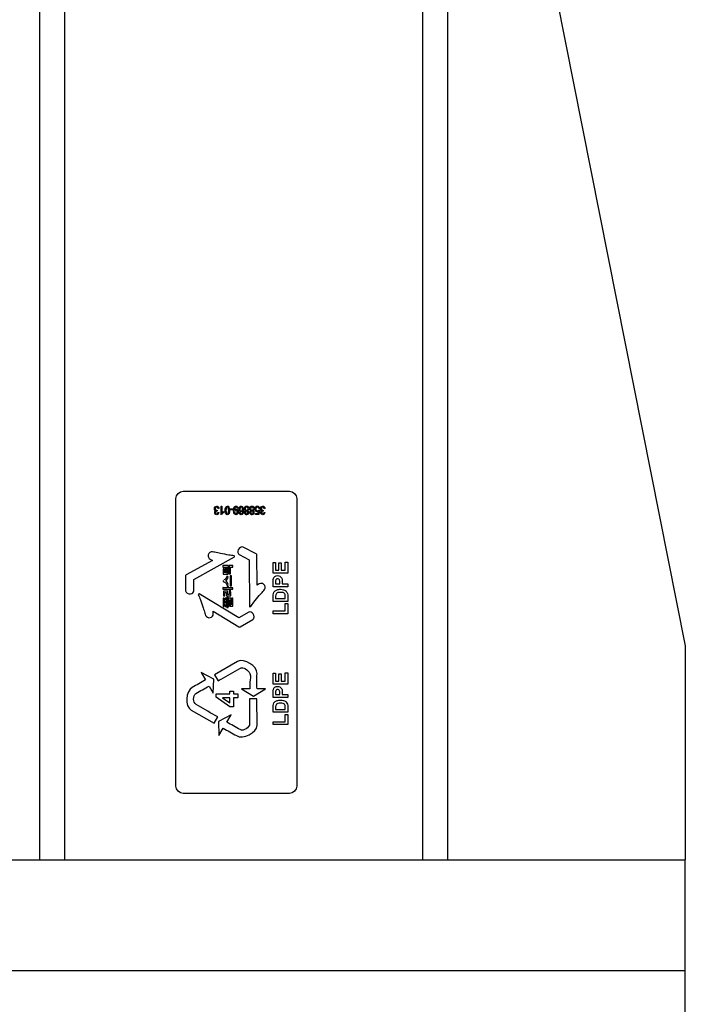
# Model space of a CAD drawing. Header units: millimetres. Extents: x 0 to 5600, y -1552 to 3960.
# Tile 64 of 199: x 3057 to 3189, y 716 to 912. Entities that reach past the tile are written whole.
import ezdxf

# ---------------------------------------------------------------- set-up
doc = ezdxf.new("R2010")
doc.units = ezdxf.units.MM
doc.header["$LTSCALE"] = 308
doc.layers.get('0').update_dxf_attribs({"linetype": 'CONTINUOUS'})
doc.layers.add('06___PRT_ALL_SURFS', color=7, linetype='CONTINUOUS')

msp = doc.modelspace()

# ---------------------------------------------------------------- linework, layer by layer
at = {"color": 7, "linetype": 'Continuous'}
for p, q in [((3060.73, 744.87), (3060.73, 1084.87)), ((3065.73, 744.87), (3065.73, 1084.87)), ((3136.73, 744.87), (3136.73, 1084.87)), ((3141.73, 744.87), (3141.73, 1084.87)), ((3089.19, 818.04), (3110.3, 818.04)), ((3087.75, 759.5), (3087.75, 816.6)), ((3096.71, 815.05), (3096.88, 815.05)), ((3096.71, 813.37), (3096.71, 815.05)), ((3096.88, 815.05), (3096.88, 813.74)), ((3111.74, 816.6), (3111.74, 759.5)), ((3095.95, 814.25), (3095.93, 814.08)), ((3096.09, 813.84), (3096.26, 813.8)), ((3096.28, 814.6), (3096.11, 814.57)), ((3097.21, 813.99), (3097.21, 813.79)), ((3098.54, 814.54), (3099.06, 814.54)), ((3098.54, 814.34), (3098.54, 814.54)), ((3099.06, 814.34), (3098.54, 814.34)), ((3099.06, 814.54), (3099.06, 814.34)), ((3100.08, 814.66), (3099.92, 814.64)), ((3100.3, 813.78), (3100.47, 813.8)), ((3103.52, 813.59), (3104.06, 813.59)), ((3103.52, 813.4), (3103.52, 813.59)), ((3104.2, 813.4), (3103.52, 813.4)), ((3104.06, 813.59), (3104.14, 814.04)), ((3104.17, 814.28), (3104.33, 814.26)), ((3104.36, 814.61), (3104.18, 814.59)), ((3104.33, 814.26), (3104.2, 813.4)), ((3105.09, 814.25), (3105.07, 814.08)), ((3105.24, 813.84), (3105.41, 813.8)), ((3105.42, 814.6), (3105.26, 814.57)), ((3100.33, 805.48), (3102.3, 804.43)), ((3103.69, 805.58), (3101.12, 806.95)), ((3103.85, 799.38), (3103.82, 805.32)), ((3094.99, 804.3), (3089.79, 801.41)), ((3091.31, 800.51), (3099.39, 804.99)), ((3094.54, 804.54), (3094.99, 804.3)), ((3098.18, 803.26), (3097.19, 803.26)), ((3098.18, 802.95), (3098.18, 803.26)), ((3099.05, 803.26), (3098.3, 803.26)), ((3098.3, 803.26), (3098.3, 801.64)), ((3099.05, 802.95), (3099.05, 803.26)), ((3102.3, 804.43), (3102.34, 795.18)), ((3107.04, 803.9), (3107.53, 803.9)), ((3107.04, 801.76), (3107.04, 803.9)), ((3107.53, 803.9), (3107.53, 802.34)), ((3108.17, 803.79), (3108.66, 803.79)), ((3108.17, 802.34), (3108.17, 803.79)), ((3108.66, 803.79), (3108.66, 802.34)), ((3109.45, 803.95), (3109.94, 803.95)), ((3109.45, 802.34), (3109.45, 803.95)), ((3109.94, 803.95), (3109.94, 801.76)), ((3097.04, 803.14), (3097.04, 802.95)), ((3097.04, 802.95), (3098.18, 802.95)), ((3097.39, 802.65), (3097.15, 802.65)), ((3097.15, 802.65), (3097.15, 801.55)), ((3097.15, 801.55), (3098.15, 801.55)), ((3097.39, 801.86), (3097.39, 802.65)), ((3097.75, 802.63), (3097.51, 802.63)), ((3097.51, 802.63), (3097.51, 801.86)), ((3097.75, 801.86), (3097.75, 802.63)), ((3097.91, 801.86), (3097.75, 801.86)), ((3098.15, 801.55), (3098.15, 801.77)), ((3098.3, 801.64), (3098.56, 801.64)), ((3098.81, 801.27), (3098.55, 801.27)), ((3098.55, 801.27), (3098.55, 799.26)), ((3098.56, 802.95), (3099.05, 802.95)), ((3098.56, 801.64), (3098.56, 802.95)), ((3098.81, 799.26), (3098.81, 801.27)), ((3109.94, 801.76), (3107.04, 801.76)), ((3107.53, 802.34), (3108.17, 802.34)), ((3108.66, 802.34), (3109.45, 802.34)), ((3089.63, 801.17), (3089.67, 798.26)), ((3091.33, 798.28), (3091.31, 800.51)), ((3097.13, 800.31), (3097.13, 800.09)), ((3104.28, 799.65), (3103.85, 799.38)), ((3107.04, 799.06), (3107.04, 800)), ((3107.53, 799.93), (3107.53, 799.64)), ((3107.53, 799.64), (3108.35, 799.64)), ((3108.35, 799.64), (3108.35, 799.96)), ((3108.85, 800.03), (3108.85, 799.64)), ((3108.85, 799.64), (3109.94, 799.64)), ((3109.94, 799.64), (3109.94, 799.06)), ((3100.26, 792.89), (3092.36, 797.69)), ((3097.04, 798.75), (3097.04, 798.57)), ((3097.04, 798.57), (3099.05, 798.57)), ((3098.04, 798.23), (3097.2, 798.23)), ((3097.2, 798.23), (3097.2, 797.24)), ((3097.92, 798.88), (3097.22, 798.88)), ((3097.46, 797.91), (3097.77, 797.91)), ((3097.46, 797.24), (3097.46, 797.91)), ((3097.77, 797.91), (3097.77, 797.25)), ((3098.19, 799.15), (3097.92, 799.15)), ((3097.92, 799.15), (3097.92, 798.88)), ((3098.04, 797.56), (3098.04, 798.23)), ((3098.39, 797.56), (3098.04, 797.56)), ((3098.19, 798.88), (3098.19, 799.15)), ((3099.05, 798.88), (3098.19, 798.88)), ((3098.55, 799.26), (3098.81, 799.26)), ((3098.65, 797.25), (3098.65, 797.52)), ((3099.05, 798.57), (3099.05, 798.88)), ((3109.94, 799.06), (3107.04, 799.06)), ((3097.31, 796.79), (3097.1, 796.79)), ((3097.1, 796.79), (3097.1, 795.18)), ((3097.2, 797.24), (3097.46, 797.24)), ((3097.31, 795.18), (3097.31, 796.79)), ((3097.36, 796.38), (3097.36, 796.19)), ((3097.36, 796.19), (3097.54, 796.14)), ((3097.36, 795.68), (3097.36, 795.48)), ((3097.36, 795.48), (3097.54, 795.52)), ((3097.76, 796.79), (3097.54, 796.79)), ((3097.54, 796.79), (3097.54, 796.43)), ((3097.54, 796.14), (3097.54, 795.81)), ((3097.54, 795.52), (3097.54, 795.16)), ((3097.76, 795.16), (3097.76, 796.79)), ((3097.77, 797.25), (3098.65, 797.25)), ((3098.11, 796.99), (3097.87, 796.99)), ((3097.87, 796.99), (3097.87, 794.98)), ((3098.11, 794.98), (3098.11, 796.99)), ((3098.71, 796.78), (3098.2, 796.78)), ((3098.2, 796.78), (3098.2, 795.2)), ((3098.41, 795.2), (3098.41, 796.47)), ((3098.5, 796.47), (3098.5, 795.2)), ((3098.71, 795.5), (3098.71, 796.78)), ((3099.03, 796.81), (3098.82, 796.81)), ((3098.82, 796.81), (3098.82, 795.5)), ((3099.03, 795.2), (3099.03, 796.81)), ((3107.04, 796.14), (3107.04, 797.21)), ((3109.94, 796.14), (3107.04, 796.14)), ((3107.53, 796.99), (3107.53, 796.73)), ((3107.53, 796.73), (3109.45, 796.73)), ((3109.45, 796.73), (3109.45, 797.16)), ((3109.45, 795.73), (3109.94, 795.73)), ((3109.45, 794.28), (3109.45, 795.73)), ((3109.94, 797.24), (3109.94, 796.14)), ((3109.94, 795.73), (3109.94, 793.69)), ((3095.15, 794.21), (3100.24, 791.13)), ((3095.16, 793.7), (3095.15, 794.21)), ((3097.1, 795.18), (3097.31, 795.18)), ((3097.54, 795.16), (3097.76, 795.16)), ((3097.87, 794.98), (3098.11, 794.98)), ((3098.2, 795.2), (3098.41, 795.2)), ((3098.5, 795.2), (3099.03, 795.2)), ((3102.19, 794.02), (3100.26, 792.89)), ((3107.07, 794.28), (3109.45, 794.28)), ((3107.07, 793.69), (3107.07, 794.28)), ((3109.94, 793.69), (3107.07, 793.69)), ((3100.52, 791.11), (3103.03, 792.59)), ((3099.97, 784.24), (3095.43, 781.61)), ((3095.26, 780.74), (3092.75, 782.05)), ((3092.75, 782.05), (3093.62, 780.57)), ((3107.04, 781.91), (3107.53, 781.91)), ((3107.04, 779.77), (3107.04, 781.91)), ((3107.53, 781.91), (3107.53, 780.35)), ((3108.17, 781.8), (3108.66, 781.8)), ((3108.17, 780.35), (3108.17, 781.8)), ((3108.66, 781.8), (3108.66, 780.35)), ((3109.45, 781.97), (3109.94, 781.97)), ((3109.45, 780.35), (3109.45, 781.97)), ((3109.94, 781.97), (3109.94, 779.77)), ((3095.15, 777.94), (3095.26, 780.74)), ((3095.43, 781.61), (3096.14, 780.41)), ((3109.94, 779.77), (3107.04, 779.77)), ((3107.53, 780.35), (3108.17, 780.35)), ((3108.66, 780.35), (3109.45, 780.35)), ((3094.33, 779.37), (3095.15, 777.94)), ((3095.71, 777.84), (3098.46, 777.84)), ((3095.71, 777.14), (3095.71, 777.84)), ((3098.46, 778.37), (3099.19, 778.37)), ((3098.46, 777.84), (3098.46, 778.37)), ((3099.19, 778.37), (3099.19, 777.84)), ((3099.19, 777.84), (3100.06, 777.84)), ((3100.06, 777.84), (3100.06, 777.03)), ((3102.43, 778.82), (3100.74, 778.82)), ((3100.74, 778.82), (3103.14, 777.34)), ((3103.14, 777.34), (3105.5, 778.82)), ((3105.5, 778.82), (3103.86, 778.82)), ((3107.04, 777.07), (3107.04, 778.01)), ((3107.53, 777.94), (3107.53, 777.66)), ((3108.35, 777.66), (3108.35, 777.98)), ((3108.85, 778.04), (3108.85, 777.66)), ((3098.46, 775.26), (3095.71, 777.14)), ((3098.46, 777.03), (3096.98, 777.03)), ((3096.98, 777.03), (3098.46, 776.03)), ((3098.46, 776.03), (3098.46, 777.03)), ((3100.06, 777.03), (3099.19, 777.03)), ((3099.19, 777.03), (3099.19, 775.26)), ((3103.8, 776.8), (3102.38, 776.8)), ((3102.38, 776.8), (3102.38, 771.87)), ((3103.86, 771.6), (3103.8, 776.8)), ((3109.94, 777.07), (3107.04, 777.07)), ((3107.53, 777.66), (3108.35, 777.66)), ((3108.85, 777.66), (3109.94, 777.66)), ((3109.94, 777.66), (3109.94, 777.07)), ((3090.78, 774.55), (3095.37, 771.98)), ((3099.19, 775.26), (3098.46, 775.26)), ((3107.04, 774.16), (3107.04, 775.22)), ((3109.94, 774.16), (3107.04, 774.16)), ((3107.53, 775), (3107.53, 774.74)), ((3107.53, 774.74), (3109.45, 774.74)), ((3109.45, 774.74), (3109.45, 775.17)), ((3109.94, 775.25), (3109.94, 774.16)), ((3095.37, 771.98), (3096.09, 773.24)), ((3098.71, 773.68), (3096.19, 772.36)), ((3096.19, 772.36), (3096.3, 769.57)), ((3097.84, 772.2), (3098.71, 773.68)), ((3107.07, 772.29), (3109.45, 772.29)), ((3107.07, 771.71), (3107.07, 772.29)), ((3109.45, 773.74), (3109.94, 773.74)), ((3109.45, 772.29), (3109.45, 773.74)), ((3109.94, 773.74), (3109.94, 771.71)), ((3096.3, 769.57), (3097.12, 770.99)), ((3109.94, 771.71), (3107.07, 771.71)), ((3110.3, 758.06), (3089.19, 758.06)), ((2188.83, 744.87), (3188.83, 744.87)), ((3188.83, 600.87), (3188.83, 744.87)), ((3188.83, 722.87), (2188.83, 722.87))]:
    msp.add_line(p, q, dxfattribs=at)
for points in [[(3087.75, 816.6), (3087.75, 817.28), (3088.51, 818.04), (3089.19, 818.04)], [(3110.3, 818.04), (3110.98, 818.04), (3111.74, 817.28), (3111.74, 816.6)], [(3099.39, 804.99), (3099.46, 805.04), (3099.38, 805.21), (3099.3, 805.23)], [(3103.82, 805.32), (3103.82, 805.42), (3103.77, 805.53), (3103.69, 805.58)], [(3089.79, 801.41), (3089.71, 801.36), (3089.64, 801.27), (3089.63, 801.17)], [(3097.87, 801.24), (3097.82, 800.9), (3097.58, 800.42), (3097.24, 800.42)], [(3098.1, 802.78), (3098.02, 802.77), (3097.94, 802.75), (3097.86, 802.74)], [(3097.86, 802.74), (3097.9, 802.48), (3097.91, 802.21), (3097.91, 801.95)], [(3098.12, 801.04), (3098.03, 801.1), (3097.95, 801.16), (3097.87, 801.24)], [(3098.15, 801.77), (3098.15, 802.1), (3098.15, 802.44), (3098.1, 802.78)], [(3097.13, 800.09), (3097.5, 800.09), (3097.83, 799.66), (3097.91, 799.3)], [(3097.57, 800.26), (3097.86, 800.39), (3098.05, 800.73), (3098.12, 801.04)], [(3098.15, 799.52), (3098.06, 799.82), (3097.86, 800.15), (3097.57, 800.26)], [(3097.91, 799.3), (3097.98, 799.38), (3098.06, 799.46), (3098.15, 799.52)], [(3107.53, 800.14), (3107.53, 800.07), (3107.53, 800), (3107.53, 799.93)], [(3092.36, 797.69), (3092.28, 797.72), (3092.17, 797.57), (3092.2, 797.49)], [(3098.57, 798.49), (3098.49, 798.47), (3098.4, 798.46), (3098.32, 798.45)], [(3098.32, 798.45), (3098.38, 798.18), (3098.39, 797.9), (3098.39, 797.63)], [(3098.65, 797.52), (3098.65, 797.84), (3098.63, 798.17), (3098.57, 798.49)], [(3102.34, 795.18), (3102.35, 795.1), (3102.54, 795.09), (3102.59, 795.16)], [(3100.24, 791.13), (3100.32, 791.08), (3100.43, 791.07), (3100.52, 791.11)], [(3103.86, 781.83), (3103.9, 783.35), (3101.31, 784.96), (3099.97, 784.24)], [(3103.86, 778.82), (3103.76, 779.82), (3103.79, 780.83), (3103.86, 781.83)], [(3093.62, 780.57), (3092.74, 780.08), (3091.88, 779.57), (3091, 779.09)], [(3091, 779.09), (3089.66, 778.38), (3089.49, 775.35), (3090.78, 774.55)], [(3091.76, 775.7), (3091.12, 776.05), (3091.08, 777.51), (3091.71, 777.89)], [(3091.71, 777.89), (3092.57, 778.41), (3093.46, 778.88), (3094.33, 779.37)], [(3107.53, 778.15), (3107.53, 778.08), (3107.53, 778.01), (3107.53, 777.94)], [(3100.52, 770.72), (3099.63, 771.22), (3098.73, 771.7), (3097.84, 772.2)], [(3097.12, 770.99), (3098, 770.51), (3098.9, 770.04), (3099.75, 769.52)], [(3099.75, 769.52), (3101.06, 768.72), (3103.81, 770.06), (3103.86, 771.6)], [(3102.38, 771.87), (3102.38, 771.14), (3101.13, 770.33), (3100.52, 770.72)], [(3089.19, 758.06), (3088.51, 758.06), (3087.75, 758.82), (3087.75, 759.5)], [(3111.74, 759.5), (3111.74, 758.82), (3110.98, 758.06), (3110.3, 758.06)]]:
    msp.add_open_spline(points, degree=3, dxfattribs=at)
for points, knots in [([(3095.64, 814.14), (3095.59, 814.15), (3095.49, 814.21), (3095.4, 814.36), (3095.36, 814.62), (3095.46, 814.95), (3095.76, 815.09), (3095.92, 815.07), (3095.96, 815.06)], [0, 0, 0, 0, 0.111469, 0.23005, 0.373211, 0.661309, 0.917774, 1, 1, 1, 1]), ([(3095.96, 815.06), (3096.02, 815.04), (3096.2, 814.93), (3096.27, 814.73), (3096.28, 814.6)], [0, 0, 0, 0, 0.361064, 1, 1, 1, 1]), ([(3097.51, 814.18), (3097.51, 814.19), (3097.51, 814.45), (3097.58, 814.95), (3097.94, 815.12), (3098.32, 815), (3098.4, 814.45), (3098.4, 814.22)], [0, 0, 0, 0, 0.016177, 0.277747, 0.539281, 0.769797, 1, 1, 1, 1]), ([(3099.33, 814.84), (3099.36, 814.9), (3099.45, 815.02), (3099.7, 815.11), (3100, 814.99), (3100.07, 814.77), (3100.08, 814.66)], [0, 0, 0, 0, 0.176156, 0.423387, 0.687459, 1, 1, 1, 1]), ([(3100.35, 814.85), (3100.39, 814.91), (3100.48, 815.03), (3100.76, 815.12), (3101.17, 814.86), (3101.18, 814.27), (3101.18, 813.83), (3101.09, 813.65)], [0, 0, 0, 0, 0.102269, 0.208315, 0.395861, 0.702316, 1, 1, 1, 1]), ([(3101.59, 814.14), (3101.51, 814.17), (3101.38, 814.27), (3101.3, 814.61), (3101.42, 814.98), (3101.72, 815.1), (3101.89, 815.06), (3101.95, 815.04)], [0, 0, 0, 0, 0.184735, 0.369232, 0.623644, 0.878056, 1, 1, 1, 1]), ([(3101.95, 815.04), (3102.01, 815.02), (3102.16, 814.91), (3102.27, 814.6), (3102.18, 814.26), (3102.05, 814.17), (3101.97, 814.14)], [0, 0, 0, 0, 0.176304, 0.511367, 0.756009, 1, 1, 1, 1]), ([(3102.65, 814.14), (3102.57, 814.17), (3102.44, 814.27), (3102.36, 814.61), (3102.49, 814.98), (3102.78, 815.1), (3102.96, 815.06), (3103.01, 815.04)], [0, 0, 0, 0, 0.184735, 0.369232, 0.623644, 0.878056, 1, 1, 1, 1]), ([(3103.01, 815.04), (3103.07, 815.02), (3103.23, 814.91), (3103.33, 814.6), (3103.25, 814.26), (3103.12, 814.17), (3103.04, 814.14)], [0, 0, 0, 0, 0.176304, 0.511367, 0.756009, 1, 1, 1, 1]), ([(3104.14, 814.04), (3104.07, 813.98), (3103.86, 813.89), (3103.51, 814.08), (3103.42, 814.49), (3103.49, 814.81), (3103.62, 814.94), (3103.64, 814.96)], [0, 0, 0, 0, 0.180606, 0.395968, 0.664055, 0.947817, 1, 1, 1, 1]), ([(3103.64, 814.96), (3103.72, 815.03), (3103.93, 815.12), (3104.27, 814.97), (3104.35, 814.73), (3104.36, 814.61)], [0, 0, 0, 0, 0.303458, 0.628669, 1, 1, 1, 1]), ([(3104.78, 814.14), (3104.73, 814.15), (3104.63, 814.21), (3104.55, 814.36), (3104.51, 814.62), (3104.61, 814.95), (3104.9, 815.09), (3105.07, 815.07), (3105.1, 815.06)], [0, 0, 0, 0, 0.111469, 0.23005, 0.373211, 0.661309, 0.917774, 1, 1, 1, 1]), ([(3105.1, 815.06), (3105.17, 815.04), (3105.35, 814.93), (3105.41, 814.73), (3105.42, 814.6)], [0, 0, 0, 0, 0.361064, 1, 1, 1, 1]), ([(3095.45, 813.87), (3095.46, 813.92), (3095.5, 814.03), (3095.58, 814.11), (3095.64, 814.14)], [0, 0, 0, 0, 0.414903, 1, 1, 1, 1]), ([(3096.26, 813.8), (3096.24, 813.69), (3096.17, 813.46), (3095.84, 813.32), (3095.52, 813.47), (3095.44, 813.71), (3095.45, 813.85), (3095.45, 813.87)], [0, 0, 0, 0, 0.261919, 0.477041, 0.704443, 0.948949, 1, 1, 1, 1]), ([(3096.11, 814.57), (3096.09, 814.71), (3095.92, 814.99), (3095.6, 814.81), (3095.55, 814.62), (3095.56, 814.5), (3095.57, 814.48)], [0, 0, 0, 0, 0.430124, 0.654837, 0.924819, 1, 1, 1, 1]), ([(3095.57, 814.48), (3095.58, 814.42), (3095.63, 814.3), (3095.8, 814.21), (3095.91, 814.24), (3095.95, 814.25)], [0, 0, 0, 0, 0.34426, 0.760526, 1, 1, 1, 1]), ([(3095.9, 814.08), (3095.83, 814.08), (3095.67, 814.03), (3095.6, 813.8), (3095.66, 813.6), (3095.78, 813.54), (3095.84, 813.54)], [0, 0, 0, 0, 0.267274, 0.537997, 0.784952, 1, 1, 1, 1]), ([(3095.84, 813.54), (3095.91, 813.54), (3096.05, 813.61), (3096.08, 813.76), (3096.09, 813.84)], [0, 0, 0, 0, 0.425279, 1, 1, 1, 1]), ([(3097.21, 813.79), (3097.12, 813.74), (3096.97, 813.61), (3096.85, 813.45), (3096.82, 813.37)], [0, 0, 0, 0, 0.536965, 1, 1, 1, 1]), ([(3096.88, 813.74), (3096.92, 813.79), (3097.03, 813.88), (3097.15, 813.96), (3097.21, 813.99)], [0, 0, 0, 0, 0.499406, 1, 1, 1, 1]), ([(3098.4, 814.22), (3098.41, 813.95), (3098.33, 813.51), (3097.97, 813.31), (3097.6, 813.48), (3097.52, 813.93), (3097.51, 814.18)], [0, 0, 0, 0, 0.256489, 0.512977, 0.740207, 1, 1, 1, 1]), ([(3098.23, 814.22), (3098.23, 814.45), (3098.18, 814.86), (3097.96, 814.93), (3097.74, 814.86), (3097.69, 814.43), (3097.69, 814.22)], [0, 0, 0, 0, 0.256274, 0.513348, 0.756907, 1, 1, 1, 1]), ([(3097.69, 814.22), (3097.69, 814.01), (3097.74, 813.58), (3097.96, 813.52), (3098.18, 813.58), (3098.23, 814.02), (3098.23, 814.22)], [0, 0, 0, 0, 0.260423, 0.520847, 0.760377, 1, 1, 1, 1]), ([(3100.03, 813.6), (3100.02, 813.57), (3099.94, 813.45), (3099.7, 813.32), (3099.4, 813.44), (3099.21, 813.75), (3099.2, 814.2), (3099.21, 814.58), (3099.3, 814.8), (3099.33, 814.84)], [0, 0, 0, 0, 0.044696, 0.203498, 0.321117, 0.461574, 0.683465, 0.93439, 1, 1, 1, 1]), ([(3099.92, 814.64), (3099.9, 814.76), (3099.76, 814.96), (3099.5, 814.85), (3099.4, 814.61), (3099.37, 814.42), (3099.37, 814.3)], [0, 0, 0, 0, 0.318132, 0.467595, 0.683171, 1, 1, 1, 1]), ([(3099.37, 814.26), (3099.41, 814.32), (3099.5, 814.43), (3099.74, 814.52), (3100.05, 814.34), (3100.13, 813.96), (3100.09, 813.7), (3100.03, 813.6)], [0, 0, 0, 0, 0.144582, 0.273181, 0.491321, 0.773558, 1, 1, 1, 1]), ([(3099.93, 813.94), (3099.93, 814.04), (3099.87, 814.23), (3099.66, 814.33), (3099.45, 814.24), (3099.39, 814.02), (3099.39, 813.92)], [0, 0, 0, 0, 0.250675, 0.501367, 0.75064, 1, 1, 1, 1]), ([(3099.39, 813.92), (3099.39, 813.81), (3099.45, 813.6), (3099.66, 813.5), (3099.87, 813.61), (3099.93, 813.83), (3099.93, 813.94)], [0, 0, 0, 0, 0.244851, 0.489702, 0.745584, 1, 1, 1, 1]), ([(3101.01, 814.18), (3100.98, 814.12), (3100.88, 814.01), (3100.64, 813.93), (3100.33, 814.1), (3100.25, 814.47), (3100.29, 814.73), (3100.35, 814.83), (3100.35, 814.85)], [0, 0, 0, 0, 0.147333, 0.276709, 0.490248, 0.765447, 0.97168, 1, 1, 1, 1]), ([(3101.09, 813.65), (3101.07, 813.62), (3100.98, 813.48), (3100.73, 813.31), (3100.38, 813.46), (3100.31, 813.67), (3100.3, 813.78)], [0, 0, 0, 0, 0.07611, 0.444236, 0.698646, 1, 1, 1, 1]), ([(3100.45, 814.52), (3100.44, 814.41), (3100.5, 814.2), (3100.71, 814.11), (3100.92, 814.21), (3100.98, 814.41), (3100.98, 814.5)], [0, 0, 0, 0, 0.253186, 0.506373, 0.752833, 1, 1, 1, 1]), ([(3100.98, 814.5), (3100.99, 814.62), (3100.92, 814.83), (3100.71, 814.94), (3100.51, 814.84), (3100.45, 814.62), (3100.45, 814.52)], [0, 0, 0, 0, 0.266842, 0.533126, 0.766563, 1, 1, 1, 1]), ([(3100.47, 813.8), (3100.48, 813.74), (3100.51, 813.61), (3100.74, 813.48), (3101.02, 813.77), (3101.01, 814.03), (3101.01, 814.18)], [0, 0, 0, 0, 0.171811, 0.32881, 0.588455, 1, 1, 1, 1]), ([(3101.62, 813.4), (3101.58, 813.42), (3101.45, 813.51), (3101.36, 813.76), (3101.42, 814.03), (3101.52, 814.11), (3101.59, 814.14)], [0, 0, 0, 0, 0.174005, 0.540384, 0.770163, 1, 1, 1, 1]), ([(3102.06, 814.56), (3102.06, 814.66), (3102, 814.84), (3101.78, 814.94), (3101.56, 814.84), (3101.5, 814.66), (3101.5, 814.56), (3101.5, 814.56)], [0, 0, 0, 0, 0.244994, 0.489976, 0.737539, 0.986077, 1, 1, 1, 1]), ([(3101.5, 814.56), (3101.51, 814.47), (3101.57, 814.29), (3101.79, 814.2), (3102, 814.29), (3102.06, 814.47), (3102.06, 814.56)], [0, 0, 0, 0, 0.240491, 0.495225, 0.747612, 1, 1, 1, 1]), ([(3102, 813.79), (3102, 813.86), (3101.96, 814.01), (3101.78, 814.09), (3101.61, 814.01), (3101.56, 813.87), (3101.56, 813.8)], [0, 0, 0, 0, 0.253452, 0.506049, 0.752546, 1, 1, 1, 1]), ([(3101.56, 813.8), (3101.56, 813.73), (3101.61, 813.59), (3101.78, 813.51), (3101.95, 813.59), (3102, 813.72), (3102, 813.79)], [0, 0, 0, 0, 0.249631, 0.500071, 0.750511, 1, 1, 1, 1]), ([(3101.97, 814.14), (3102.04, 814.11), (3102.14, 814.03), (3102.2, 813.76), (3102.1, 813.45), (3101.83, 813.35), (3101.67, 813.38), (3101.62, 813.4)], [0, 0, 0, 0, 0.172625, 0.344879, 0.603742, 0.86306, 1, 1, 1, 1]), ([(3102.69, 813.4), (3102.64, 813.42), (3102.51, 813.51), (3102.43, 813.76), (3102.48, 814.03), (3102.59, 814.11), (3102.65, 814.14)], [0, 0, 0, 0, 0.174005, 0.540384, 0.770163, 1, 1, 1, 1]), ([(3103.12, 814.56), (3103.12, 814.66), (3103.06, 814.84), (3102.84, 814.94), (3102.63, 814.84), (3102.57, 814.66), (3102.57, 814.56), (3102.57, 814.56)], [0, 0, 0, 0, 0.244994, 0.489976, 0.737539, 0.986077, 1, 1, 1, 1]), ([(3102.57, 814.56), (3102.57, 814.47), (3102.63, 814.29), (3102.85, 814.2), (3103.06, 814.29), (3103.12, 814.47), (3103.12, 814.56)], [0, 0, 0, 0, 0.240491, 0.495225, 0.747612, 1, 1, 1, 1]), ([(3103.07, 813.79), (3103.07, 813.86), (3103.02, 814.01), (3102.85, 814.09), (3102.67, 814.01), (3102.62, 813.87), (3102.62, 813.8)], [0, 0, 0, 0, 0.253452, 0.506049, 0.752546, 1, 1, 1, 1]), ([(3102.62, 813.8), (3102.62, 813.73), (3102.67, 813.59), (3102.85, 813.51), (3103.02, 813.59), (3103.07, 813.72), (3103.07, 813.79)], [0, 0, 0, 0, 0.249631, 0.500071, 0.750511, 1, 1, 1, 1]), ([(3103.04, 814.14), (3103.1, 814.11), (3103.2, 814.03), (3103.27, 813.76), (3103.16, 813.45), (3102.9, 813.35), (3102.74, 813.38), (3102.69, 813.4)], [0, 0, 0, 0, 0.172625, 0.344879, 0.603742, 0.86306, 1, 1, 1, 1]), ([(3104.18, 814.59), (3104.17, 814.68), (3104.13, 814.83), (3103.9, 814.95), (3103.66, 814.79), (3103.62, 814.58), (3103.63, 814.44), (3103.64, 814.41)], [0, 0, 0, 0, 0.238294, 0.411563, 0.63025, 0.922566, 1, 1, 1, 1]), ([(3103.64, 814.41), (3103.64, 814.34), (3103.69, 814.2), (3103.9, 814.09), (3104.08, 814.15), (3104.15, 814.23), (3104.17, 814.28)], [0, 0, 0, 0, 0.277185, 0.587708, 0.787356, 1, 1, 1, 1]), ([(3104.6, 813.87), (3104.61, 813.92), (3104.64, 814.03), (3104.73, 814.11), (3104.78, 814.14)], [0, 0, 0, 0, 0.414903, 1, 1, 1, 1]), ([(3105.41, 813.8), (3105.39, 813.69), (3105.32, 813.46), (3104.99, 813.32), (3104.67, 813.47), (3104.59, 813.71), (3104.6, 813.85), (3104.6, 813.87)], [0, 0, 0, 0, 0.261919, 0.477041, 0.704443, 0.948949, 1, 1, 1, 1]), ([(3105.26, 814.57), (3105.23, 814.71), (3105.07, 814.99), (3104.75, 814.81), (3104.7, 814.62), (3104.71, 814.5), (3104.71, 814.48)], [0, 0, 0, 0, 0.430124, 0.654837, 0.924819, 1, 1, 1, 1]), ([(3104.71, 814.48), (3104.72, 814.42), (3104.77, 814.3), (3104.95, 814.21), (3105.05, 814.24), (3105.09, 814.25)], [0, 0, 0, 0, 0.34426, 0.760526, 1, 1, 1, 1]), ([(3105.05, 814.08), (3104.97, 814.08), (3104.82, 814.03), (3104.75, 813.8), (3104.8, 813.6), (3104.93, 813.54), (3104.99, 813.54)], [0, 0, 0, 0, 0.267274, 0.537997, 0.784952, 1, 1, 1, 1]), ([(3104.99, 813.54), (3105.05, 813.54), (3105.2, 813.61), (3105.23, 813.76), (3105.24, 813.84)], [0, 0, 0, 0, 0.425279, 1, 1, 1, 1]), ([(3101.12, 806.95), (3100.78, 807.1), (3099.89, 806.59), (3100.05, 805.63), (3100.33, 805.48)], [0, 0, 0, 0, 0.541502, 1, 1, 1, 1]), ([(3095, 806.01), (3094.67, 806.06), (3093.9, 805.51), (3094.26, 804.7), (3094.54, 804.54)], [0, 0, 0, 0, 0.517203, 1, 1, 1, 1]), ([(3099.3, 805.23), (3098.95, 805.27), (3098.05, 805.4), (3096.78, 805.62), (3095.7, 805.88), (3095.17, 805.98), (3095, 806.01)], [0, 0, 0, 0, 0.241688, 0.626304, 0.884815, 1, 1, 1, 1]), ([(3097.19, 803.26), (3097.15, 803.26), (3097.03, 803.34), (3097.04, 803.19), (3097.04, 803.14)], [0, 0, 0, 0, 0.432833, 1, 1, 1, 1]), ([(3107.04, 800), (3107.04, 800.23), (3107, 800.64), (3107.35, 801.19), (3107.89, 801.31), (3108.37, 801.23), (3108.68, 800.96), (3108.86, 800.55), (3108.85, 800.23), (3108.85, 800.03)], [0, 0, 0, 0, 0.195426, 0.336988, 0.501758, 0.630463, 0.736503, 0.829485, 1, 1, 1, 1]), ([(3105.34, 798.54), (3105.55, 798.81), (3105.44, 799.75), (3104.55, 799.82), (3104.28, 799.65)], [0, 0, 0, 0, 0.517146, 1, 1, 1, 1]), ([(3108.35, 799.96), (3108.35, 800.12), (3108.38, 800.36), (3108.18, 800.63), (3107.93, 800.7), (3107.66, 800.61), (3107.54, 800.37), (3107.53, 800.21), (3107.53, 800.14)], [0, 0, 0, 0, 0.275556, 0.412463, 0.551902, 0.71613, 0.875034, 1, 1, 1, 1]), ([(3089.67, 798.26), (3089.7, 797.89), (3090.58, 797.36), (3091.33, 797.96), (3091.33, 798.28)], [0, 0, 0, 0, 0.541532, 1, 1, 1, 1]), ([(3092.2, 797.49), (3092.34, 797.16), (3092.68, 796.31), (3093.12, 795.1), (3093.43, 794.04), (3093.6, 793.53), (3093.65, 793.37)], [0, 0, 0, 0, 0.241686, 0.626301, 0.884824, 1, 1, 1, 1]), ([(3097.22, 798.88), (3097.17, 798.88), (3097.04, 798.99), (3097.04, 798.8), (3097.04, 798.75)], [0, 0, 0, 0, 0.455244, 1, 1, 1, 1]), ([(3102.59, 795.16), (3102.8, 795.44), (3103.34, 796.17), (3104.14, 797.18), (3104.89, 797.99), (3105.24, 798.41), (3105.34, 798.54)], [0, 0, 0, 0, 0.241692, 0.626316, 0.884812, 1, 1, 1, 1]), ([(3107.04, 797.21), (3107.04, 797.39), (3107.05, 797.76), (3107.34, 798.24), (3107.87, 798.53), (3108.5, 798.59), (3109.13, 798.52), (3109.65, 798.23), (3109.92, 797.75), (3109.94, 797.41), (3109.94, 797.24)], [0, 0, 0, 0, 0.122697, 0.236043, 0.35685, 0.509697, 0.647576, 0.780119, 0.884541, 1, 1, 1, 1]), ([(3109.45, 797.16), (3109.45, 797.28), (3109.45, 797.49), (3109.31, 797.79), (3108.95, 797.95), (3108.5, 797.97), (3108.03, 797.95), (3107.68, 797.77), (3107.52, 797.41), (3107.53, 797.15), (3107.53, 796.99)], [0, 0, 0, 0, 0.114405, 0.199555, 0.302272, 0.4747, 0.64211, 0.747186, 0.844901, 1, 1, 1, 1]), ([(3093.65, 793.37), (3093.78, 793.06), (3094.64, 792.66), (3095.16, 793.38), (3095.16, 793.7)], [0, 0, 0, 0, 0.517202, 1, 1, 1, 1]), ([(3103.03, 792.59), (3103.34, 792.8), (3103.36, 793.82), (3102.47, 794.18), (3102.19, 794.02)], [0, 0, 0, 0, 0.541519, 1, 1, 1, 1]), ([(3096.14, 780.41), (3096.33, 780.51), (3097.77, 781.33), (3099.22, 782.13), (3100.46, 782.87)], [0, 0, 0, 0, 0.129196, 1, 1, 1, 1]), ([(3100.46, 782.87), (3101.11, 783.24), (3102.9, 782.04), (3102.34, 780.27), (3102.43, 779.27), (3102.43, 778.82)], [0, 0, 0, 0, 0.425299, 0.743986, 1, 1, 1, 1]), ([(3107.04, 778.01), (3107.04, 778.24), (3107, 778.66), (3107.35, 779.2), (3107.89, 779.33), (3108.37, 779.24), (3108.68, 778.97), (3108.86, 778.56), (3108.85, 778.24), (3108.85, 778.04)], [0, 0, 0, 0, 0.195426, 0.336988, 0.501758, 0.630463, 0.736503, 0.829485, 1, 1, 1, 1]), ([(3108.35, 777.98), (3108.35, 778.13), (3108.38, 778.38), (3108.18, 778.64), (3107.93, 778.71), (3107.66, 778.63), (3107.54, 778.38), (3107.53, 778.22), (3107.53, 778.15)], [0, 0, 0, 0, 0.275556, 0.412463, 0.551902, 0.71613, 0.875034, 1, 1, 1, 1]), ([(3107.04, 775.22), (3107.04, 775.41), (3107.05, 775.77), (3107.34, 776.25), (3107.87, 776.54), (3108.5, 776.6), (3109.13, 776.53), (3109.65, 776.25), (3109.92, 775.76), (3109.94, 775.43), (3109.94, 775.25)], [0, 0, 0, 0, 0.122697, 0.236043, 0.35685, 0.509697, 0.647576, 0.780119, 0.884541, 1, 1, 1, 1]), ([(3109.45, 775.17), (3109.45, 775.29), (3109.45, 775.5), (3109.31, 775.8), (3108.95, 775.96), (3108.5, 775.98), (3108.03, 775.97), (3107.68, 775.78), (3107.52, 775.43), (3107.53, 775.16), (3107.53, 775)], [0, 0, 0, 0, 0.114405, 0.199555, 0.302272, 0.4747, 0.64211, 0.747186, 0.844901, 1, 1, 1, 1]), ([(3096.09, 773.24), (3095.9, 773.34), (3094.45, 774.16), (3093, 774.96), (3091.76, 775.7)], [0, 0, 0, 0, 0.129202, 1, 1, 1, 1])]:
    msp.add_open_spline(points, degree=3, knots=knots, dxfattribs=at)
at = {"layer": '06___PRT_ALL_SURFS', "color": 7, "linetype": 'Continuous'}
for p, q in [((3141.73, 1024.59), (3188.83, 787.34)), ((3188.83, 787.34), (3188.83, 744.87))]:
    msp.add_line(p, q, dxfattribs=at)

doc.saveas('drawing.dxf')
